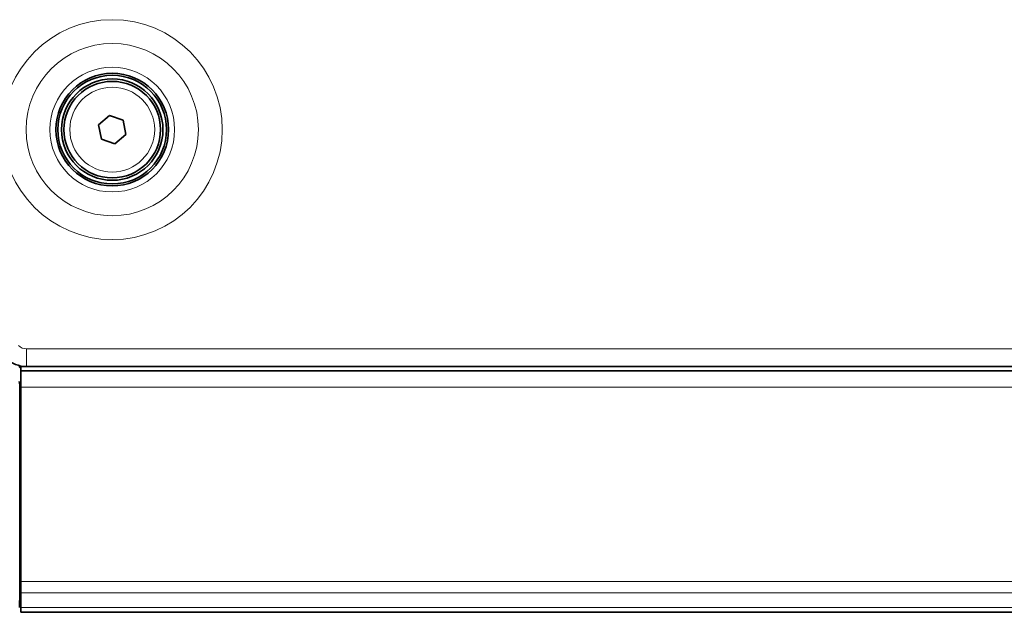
# Model space of a CAD drawing. Header units: millimetres. Extents: x 0 to 1118, y 0 to 864.
# Tile 101 of 172: x 209 to 239, y 485 to 504. Entities that reach past the tile are written whole.
import ezdxf

# ---------------------------------------------------------------- set-up
doc = ezdxf.new("R2010")
doc.units = ezdxf.units.MM

msp = doc.modelspace()

# ---------------------------------------------------------------- linework, layer by layer
at = {"color": 7, "linetype": 'Continuous', "lineweight": 35}
for p, q in [((211.299, 500.553), (211.638, 500.845)), ((211.638, 500.845), (212.061, 500.699)), ((212.061, 500.699), (212.145, 500.259)), ((211.384, 500.113), (211.299, 500.553)), ((211.807, 499.967), (211.384, 500.113)), ((212.145, 500.259), (211.807, 499.967)), ((208.885, 492.979), (208.824, 493.04)), ((208.885, 493.06), (208.885, 492.979)), ((392.637, 493.043), (209.058, 493.043)), ((208.885, 492.906), (208.885, 492.979)), ((392.81, 492.906), (208.885, 492.906)), ((208.885, 492.406), (208.885, 492.906)), ((208.835, 492.579), (208.85, 492.474)), ((208.835, 492.474), (208.85, 492.474)), ((208.85, 492.474), (208.85, 486.01)), ((208.885, 486.363), (208.885, 492.406)), ((208.85, 491.759), (208.885, 491.723)), ((208.85, 488.056), (208.885, 488.056)), ((208.885, 487.556), (208.85, 487.556)), ((208.85, 486.431), (208.885, 486.431)), ((208.885, 486.01), (208.885, 486.363)), ((208.85, 486.01), (208.835, 486.01)), ((208.85, 486.01), (208.842, 485.552)), ((208.858, 486.156), (208.85, 486.156)), ((208.885, 485.552), (208.885, 486.01)), ((208.885, 485.406), (208.885, 485.552)), ((392.81, 485.406), (208.885, 485.406))]:
    msp.add_line(p, q, dxfattribs=at)
at = {"color": 7, "linetype": 'Continuous', "lineweight": 18}
for p, q in [((392.637, 493.593), (209.058, 493.593)), ((209.058, 493.593), (209.058, 493.043)), ((392.81, 493.031), (208.885, 493.031)), ((392.81, 492.406), (208.885, 492.406)), ((208.885, 486.998), (208.85, 486.998)), ((392.81, 486.363), (208.885, 486.363)), ((208.885, 486.223), (208.85, 486.223)), ((392.81, 486.01), (208.885, 486.01)), ((392.81, 485.552), (208.885, 485.552))]:
    msp.add_line(p, q, dxfattribs=at)
for radius in [3.417, 2.677, 1.938, 1.318]:
    msp.add_circle((211.722, 500.406), radius, dxfattribs=at)
at = {"color": 7, "linetype": 'Continuous', "lineweight": 35}
for radius in [1.75, 1.688, 1.575, 1.5]:
    msp.add_circle((211.722, 500.406), radius, dxfattribs=at)
at = {"color": 7, "linetype": 'Continuous', "lineweight": 18}
msp.add_arc((209.058, 493.943), 0.35, 225, 270, dxfattribs=at)
at = {"color": 7, "linetype": 'Continuous', "lineweight": 35}
msp.add_arc((209.058, 493.943), 0.9, 225, 270, dxfattribs=at)

doc.saveas('drawing.dxf')
